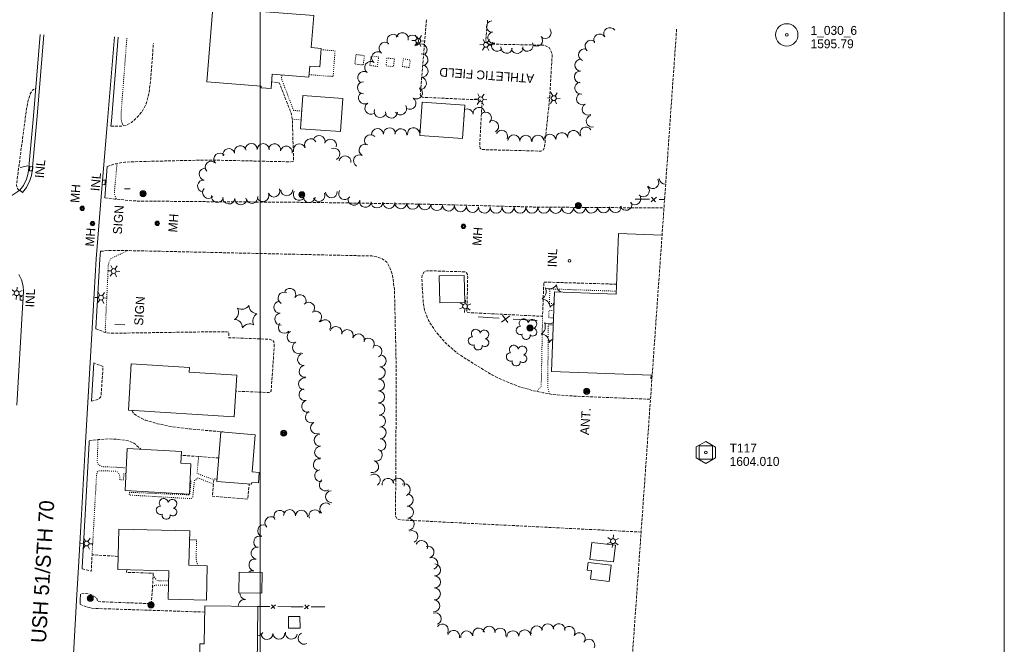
# Model space of a CAD drawing. Header units: feet. Extents: x 386655 to 388500, y 98988 to 100500.
# Tile 5 of 6: x 387838 to 388500, y 99576 to 99996. Entities that reach past the tile are written whole.
import ezdxf
from ezdxf.enums import TextEntityAlignment as Align

# ---------------------------------------------------------------- set-up
doc = ezdxf.new("R2010")
doc.units = ezdxf.units.FT
doc.header["$MEASUREMENT"] = 0
doc.linetypes.add('DGN Style 3', pattern=[2.743664, 1.95976, -0.783904])
doc.linetypes.add('DGN Style 5', pattern=[1.371832, 0.587928, -0.783904])
for name, color, linetype, lineweight in [('E_BMGRD', 73, 'Egr', 0), ('E_DRN_Grate', 151, 'Continuous', 0), ('E_DWY', 73, 'DGN Style 3', 0), ('E_LAND_Vegetation', 21, 'Continuous', 0), ('E_MAP_Control', 151, 'Continuous', 0), ('E_MAP_GridLines', 151, 'Continuous', 0), ('E_MAP_Limits', 21, 'DGN Style 3', 0), ('E_MAP_PassPoints', 161, 'Continuous', 0), ('E_MISCPROP', 40, 'Continuous', 0), ('E_MISCPROP_HvyLine', 241, 'Continuous', 13), ('E_MISCPROP_Railing', 40, 'Continuous', 0), ('E_PATH_Sidewalk', 73, 'DGN Style 5', 0), ('E_RDWY', 21, 'Continuous', 13), ('E_RDWY_Name', 21, 'Continuous', 0)]:
    doc.layers.add(name, color=color, linetype=linetype, lineweight=lineweight)
doc.styles.add('Style-IGR_FONT_0', font='IGR_FONT_0.shx')
doc.linetypes.add('Egr', pattern='A,0.1,[13,dgnlstyle-ewdotudls.shx,S=0.0004,R=0,X=0,Y=0],0.1', length=0.2)

# ---------------------------------------------------------------- blocks, each defined once
blk = doc.blocks.new('TP')
at = {"layer": 'E_MAP_Control', "color": 161, "linetype": 'Continuous', "lineweight": 0, "flags": 128}
for points in [[(-6.41, 3.76), (-6.41, -3.63), (0.05, -7.35), (6.44, -3.69), (6.44, 3.64), (-0.08, 7.36)], [(-4.5, -4.5), (-4.5, 4.5), (4.5, 4.5), (4.5, -4.5)]]:
    blk.add_lwpolyline(points, close=True, dxfattribs=at)
at = {"layer": 'E_MAP_Control', "color": 161, "linetype": 'Continuous', "lineweight": 0}
blk.add_circle((0, 0), 0.871, dxfattribs=at)
blk = doc.blocks.new('PP')
at = {"layer": 'E_MAP_PassPoints', "color": 40, "linetype": 'Continuous', "lineweight": 0}
for radius in [7.5, 0.96]:
    blk.add_circle((0, 0), radius, dxfattribs=at)
blk = doc.blocks.new('ATHFLD')
at = {"layer": 'E_BMGRD', "color": 51, "linetype": 'Continuous', "lineweight": 0, "style": 'Style-IGR_FONT_0'}
blk.add_text('ATHLETIC FIELD', height=6, rotation=359.99988, dxfattribs=at).set_placement((38.4, 3.88), align=Align.TOP_CENTER)
blk = doc.blocks.new('INLT')
at = {"layer": 'E_MISCPROP_Railing', "color": 40, "linetype": 'Continuous', "lineweight": 0, "flags": 128}
blk.add_lwpolyline([(3, -2), (3, 0), (0, 0), (0, -2), (3, -2)], dxfattribs=at)
blk = doc.blocks.new('INL_1')
at = {"layer": 'E_MISCPROP_Railing', "color": 40, "linetype": 'Continuous', "lineweight": 0, "style": 'Style-IGR_FONT_0'}
blk.add_text('INL', height=6, rotation=359.99989, dxfattribs=at).set_placement((-5.79, -2.75))
blk = doc.blocks.new('INL_2')
at = {"layer": 'E_MISCPROP_Railing', "color": 40, "linetype": 'Continuous', "lineweight": 0, "style": 'Style-IGR_FONT_0'}
blk.add_text('INL', height=6, rotation=359.99991, dxfattribs=at).set_placement((-5.79, -2.75))
blk = doc.blocks.new('INL_3')
at = {"layer": 'E_MISCPROP_Railing', "color": 40, "linetype": 'Continuous', "lineweight": 0, "style": 'Style-IGR_FONT_0'}
blk.add_text('INL', height=6, rotation=359.99993, dxfattribs=at).set_placement((-5.79, -2.75))
blk = doc.blocks.new('MHO')
at = {"layer": 'E_DRN_Grate', "color": 20, "linetype": 'Continuous', "lineweight": 0}
for centre, radius in [((0.04, -0.06), 1.5), ((0.04, -0.06), 1.22), ((0.04, -0.07), 0.968), ((0.01, -0.08), 0.605)]:
    blk.add_circle(centre, radius, dxfattribs=at)
blk = doc.blocks.new('MHO_1')
at = {"layer": 'E_DRN_Grate', "color": 20, "linetype": 'Continuous', "lineweight": 0}
for centre, radius in [((0.04, -0.06), 1.5), ((0.04, -0.06), 1.22), ((0.04, -0.07), 0.968), ((0.01, -0.08), 0.605)]:
    blk.add_circle(centre, radius, dxfattribs=at)
blk = doc.blocks.new('MHO_2')
at = {"layer": 'E_DRN_Grate', "color": 20, "linetype": 'Continuous', "lineweight": 0}
for centre, radius in [((0.04, -0.06), 1.5), ((0.04, -0.06), 1.22), ((0.04, -0.07), 0.968), ((0.01, -0.08), 0.605)]:
    blk.add_circle(centre, radius, dxfattribs=at)
blk = doc.blocks.new('MHT')
at = {"layer": 'E_DRN_Grate', "color": 20, "linetype": 'Continuous', "lineweight": 0, "style": 'Style-IGR_FONT_0'}
blk.add_text('MH', height=6, rotation=359.99997, dxfattribs=at).set_placement((-0.35, -3.06), align=Align.CENTER)
blk = doc.blocks.new('MHO_3')
at = {"layer": 'E_DRN_Grate', "color": 20, "linetype": 'Continuous', "lineweight": 0}
for centre, radius in [((0.04, -0.06), 1.5), ((0.04, -0.06), 1.22), ((0.04, -0.07), 0.968), ((0.01, -0.08), 0.605)]:
    blk.add_circle(centre, radius, dxfattribs=at)
blk = doc.blocks.new('MHT_1')
at = {"layer": 'E_DRN_Grate', "color": 20, "linetype": 'Continuous', "lineweight": 0, "style": 'Style-IGR_FONT_0'}
blk.add_text('MH', height=6, rotation=0.00005, dxfattribs=at).set_placement((-0.35, -3.06), align=Align.CENTER)
blk = doc.blocks.new('POLE')
at = {"layer": 'E_MISCPROP', "color": 20, "linetype": 'Continuous', "lineweight": 0}
for radius in [2.02, 1.51, 1.01, 0.504]:
    blk.add_circle((0.03, -0.09), radius, dxfattribs=at)
blk = doc.blocks.new('LTP')
at = {"layer": 'E_MISCPROP', "color": 20, "linetype": 'Continuous', "lineweight": 0}
for p, q in [((-1.61, 0.09), (-4.22, 0.17)), ((-0.78, 1.46), (-1.98, 3.76)), ((0.86, 1.37), (2.22, 3.6)), ((1.66, 0), (4.18, -0.07)), ((-0.86, -1.4), (-2.22, -3.59)), ((0.78, -1.44), (2.02, -3.62))]:
    blk.add_line(p, q, dxfattribs=at)
blk.add_arc((0.02, 0.01), 1.64, 0, 360, dxfattribs=at)
blk = doc.blocks.new('ANT')
at = {"layer": 'E_MISCPROP', "color": 20, "linetype": 'Continuous', "lineweight": 0, "style": 'Style-IGR_FONT_0'}
blk.add_text('ANT.', height=6, rotation=0.00005, dxfattribs=at).set_placement((0, 0.95), align=Align.MIDDLE_LEFT)
blk = doc.blocks.new('LTP_1')
at = {"layer": 'E_MISCPROP', "color": 20, "linetype": 'Continuous', "lineweight": 0}
for p, q in [((-1.61, 0.09), (-4.22, 0.17)), ((-0.78, 1.46), (-1.98, 3.76)), ((0.86, 1.37), (2.22, 3.6)), ((1.66, 0), (4.18, -0.07)), ((-0.86, -1.4), (-2.22, -3.59)), ((0.78, -1.44), (2.02, -3.62))]:
    blk.add_line(p, q, dxfattribs=at)
blk.add_arc((0.02, 0.01), 1.64, 0, 360, dxfattribs=at)
blk = doc.blocks.new('POLE_1')
at = {"layer": 'E_MISCPROP', "color": 20, "linetype": 'Continuous', "lineweight": 0}
for radius in [2.02, 1.51, 1.01, 0.504]:
    blk.add_circle((0.03, -0.09), radius, dxfattribs=at)
blk = doc.blocks.new('LTP_2')
at = {"layer": 'E_MISCPROP', "color": 20, "linetype": 'Continuous', "lineweight": 0}
for p, q in [((-1.63, 0.07), (-4.24, 0.14)), ((-0.8, 1.43), (-2, 3.73)), ((0.9, 1.42), (2.27, 3.65)), ((-0.88, -1.42), (-2.24, -3.61)), ((0.76, -1.47), (2, -3.65)), ((1.64, -0.02), (4.16, -0.09))]:
    blk.add_line(p, q, dxfattribs=at)
blk.add_circle((0, 0), 1.64, dxfattribs=at)
blk = doc.blocks.new('TREE')
at = {"layer": 'E_LAND_Vegetation', "color": 93, "linetype": 'Continuous', "lineweight": 0}
for centre, radius, start, end in [((-1.47, 4.28), 2.78, 1.39455, 209.16754), ((-4.47, 0.2), 2.78, 78.07156, 279.0826), ((3.57, 2.42), 2.97, 278.42365, 139.65754), ((-2.01, -4.2), 2.61, 140.7797, 358.71231), ((3.46, -3.43), 2.97, 196.07447, 79.04774)]:
    blk.add_arc(centre, radius, start, end, dxfattribs=at)
blk = doc.blocks.new('PINEL')
at = {"layer": 'E_LAND_Vegetation', "color": 93, "linetype": 'Continuous', "lineweight": 0}
for centre, start, end in [((-8.14, 7.32), 275.21131, 0.97623), ((2.26, 10.71), 215.21132, 300.97623), ((-10.4, -3.39), 335.21131, 60.97623), ((10.41, 3.41), 155.21133, 240.97624), ((-2.25, -10.7), 35.21132, 120.97623), ((8.15, -7.3), 95.21133, 180.97624)]:
    blk.add_arc(centre, 5.72, start, end, dxfattribs=at)
blk = doc.blocks.new('SIGN')
at = {"layer": 'E_MISCPROP', "color": 20, "linetype": 'Continuous', "lineweight": 0, "style": 'Style-IGR_FONT_0'}
blk.add_text('SIGN', height=6, rotation=0.00004, dxfattribs=at).set_placement((-9.61, -0.01), align=Align.MIDDLE_LEFT)

msp = doc.modelspace()

# ---------------------------------------------------------------- linework, layer by layer
at = {"layer": 'E_DWY', "color": 51, "linetype": 'DGN Style 3', "lineweight": 0, "flags": 128}
for points in [[(388111.69, 99995.76), (388107.55, 99946.04), (388107.69, 99944.45), (388109.06, 99943.69), (388146.34, 99942.01), (388147.97, 99941.71), (388149.06, 99940.78), (388147.44, 99911.51), (388147.75, 99909.5), (388148.99, 99908.58), (388188.55, 99907.53), (388190.37, 99908.41), (388191.07, 99910.5), (388194.46, 99943.12)], [(388194.46, 99943.12), (388196.19, 99972.83), (388194.39, 99976.91), (388190.9, 99978.65), (388153.4, 99979.45), (388151.86, 99980.48), (388151.58, 99982.06), (388152.79, 99995.42)], [(387899.63, 99924.4), (387906.5, 99924.32), (387909.8, 99924.82), (387913.36, 99926.67), (387916.61, 99929.62), (387920.54, 99934.11), (387923.3, 99939.32), (387925.29, 99946.54), (387926.42, 99956.14), (387928.2, 99980.13)], [(387897.23, 99897.16), (387902.75, 99899.04), (387908.9, 99900.15), (387920.01, 99900.56), (387935.8, 99900.92), (387948.1, 99901.21), (387962.78, 99901.54), (387973.27, 99901.38), (388020.52, 99900.36), (388022.06, 99900.64), (388022.38, 99901.26), (388021.56, 99928.75), (388020.96, 99932.41), (388012.81, 99953.42), (388007.66, 99953.99)], [(387837.97, 99880.98), (387836.76, 99882.43), (387836.23, 99884.35), (387836.4, 99886.69), (387842.73, 99934.56), (387843.89, 99940.77), (387845.48, 99946.08), (387846.89, 99948.45), (387849.08, 99949.88)], [(387895.47, 99876.19), (387902.3, 99875.37), (387915.37, 99874.06), (387966.09, 99873.57), (388033.57, 99873.1), (388110.06, 99871.93), (388184.94, 99869.97), (388271.3, 99869.34)], [(388255.94, 99651.71), (388094.31, 99659.87), (388092.91, 99660.04), (388091.68, 99660.81), (388090.9, 99662.28), (388091.43, 99759.47), (388090.17, 99814.63), (388088.85, 99824.21), (388087.13, 99829.16), (388085, 99832.92), (388081.88, 99835.28), (388078.27, 99836.65), (388075.03, 99837.11), (387962.97, 99839.6), (387912.04, 99840.72), (387902.71, 99840.81), (387897.19, 99840.72), (387892.69, 99840.27)], [(388239.4, 99818.16), (388190.54, 99819.61), (388189.7, 99796.6), (388138.87, 99799.12), (388139.38, 99822.68), (388139.35, 99824.72), (388138.67, 99825.9), (388137.75, 99826.48), (388112.05, 99827.24), (388110.22, 99826.43), (388108.86, 99824.43), (388108.56, 99822), (388109.48, 99806.56), (388110.53, 99800.17), (388113.1, 99793.83), (388117.79, 99786.5), (388124.72, 99778.49), (388132.26, 99771.91), (388142.58, 99765.28), (388156.08, 99757.08), (388165.33, 99752.76), (388175.26, 99748.93), (388183.76, 99746.58), (388190.2, 99745.3), (388196.86, 99744.04)], [(387889.42, 99788.22), (387896.35, 99785.52), (387900.74, 99785.23), (387954.63, 99786.03), (387977.62, 99786.28), (387978.52, 99786.06), (387978.99, 99785.59), (387978.91, 99782.24), (388005.87, 99781.21), (388008.1, 99780.6), (388009.21, 99779.53), (388009.43, 99776.93), (388007.31, 99746.53), (388006.73, 99745.68), (388006.1, 99745.41), (387983.51, 99746.35)], [(387886.59, 99739.64), (387891.41, 99740.98), (387892.53, 99742.31), (387893.03, 99743.3), (387894.37, 99763), (387888.08, 99765.26)], [(388196.86, 99744.04), (388209.76, 99743.08), (388262.23, 99740.91)], [(387913.93, 99733.32), (387914.36, 99732.12), (387915.25, 99731.1), (387916.95, 99729.86), (387918.86, 99728.78), (387922.74, 99726.85), (387931.02, 99724.48), (387940.44, 99722.5), (387952.8, 99720.92), (387975.18, 99718.93), (387975.17, 99718.81)], [(387885.04, 99712.96), (387891.06, 99713.78), (387897.72, 99714.34), (387904.38, 99713.95), (387911.15, 99713.06), (387915.07, 99711.5), (387919.84, 99707.29)], [(387972.09, 99701.46), (387946.82, 99703.27)], [(387970.92, 99687.33), (387968.85, 99687.52), (387967.8, 99675.71), (387991.55, 99673.84), (387992.62, 99683.92)], [(387880.29, 99626.96), (387886.44, 99625.5), (387886.98, 99636.47), (387904.46, 99635.32)], [(387910.28, 99626.33), (387910.18, 99624.65), (387928.14, 99624.04), (387926.86, 99603.61), (387890.78, 99604.96), (387890.17, 99607.02), (387889.22, 99607.96), (387887.68, 99608.93), (387886.15, 99609.82), (387884.88, 99610.15), (387883.03, 99610.5), (387881.65, 99610.53), (387879.3, 99610.03)], [(387878.91, 99603.38), (387881.26, 99602.13), (387884.17, 99601.28), (387886.86, 99600.48), (387962.67, 99597.95)]]:
    msp.add_lwpolyline(points, dxfattribs=at)
at = {"layer": 'E_LAND_Vegetation', "color": 93, "linetype": 'Continuous', "lineweight": 0}
for centre, radius, start, end in [((388155.84, 99991.22), 3.87, 94.79193, 274.77661), ((388089.31, 99981.95), 4.09, 37.06613, 217.05081), ((388095.36, 99983.02), 4.09, 345.43225, 165.41693), ((388102.21, 99981.36), 4.09, 314.94877, 134.93344), ((388156.82, 99983.76), 3.87, 100.5023, 280.48697), ((388185.88, 99981.84), 3.87, 221.86514, 41.84982), ((388191.64, 99987), 3.87, 221.86514, 41.84982), ((388228.02, 99982.21), 3.99, 30.73997, 210.72465), ((388234.84, 99986.51), 3.99, 33.18125, 213.16592), ((388083.96, 99976.61), 4.09, 51.87696, 231.86163), ((388107.98, 99975.57), 4.09, 314.94877, 134.93344), ((388159.15, 99978.49), 3.87, 143.6046, 323.58928), ((388165.53, 99977.11), 3.87, 173.26054, 353.24521), ((388172.65, 99977), 3.87, 188.77842, 8.7631), ((388179.5, 99978.45), 3.87, 207.62894, 27.61362), ((388222.25, 99978.03), 3.99, 51.63818, 231.62286), ((388078.91, 99970.18), 4.09, 51.87696, 231.86163), ((388108.57, 99968.83), 4.09, 276.70262, 96.6873), ((388217.87, 99972.26), 3.99, 70.82977, 250.81445), ((388074.22, 99963.69), 4.09, 56.27364, 236.25832), ((388108.74, 99961.26), 4.09, 262.17317, 82.15784), ((388215.46, 99965.29), 3.99, 87.19704, 267.18172), ((388069.68, 99956.9), 4.09, 56.27364, 236.25832), ((388215.07, 99957.32), 3.99, 87.19704, 267.18172), ((388069.45, 99950.1), 4.09, 90.2581, 270.24278), ((388107.63, 99953.16), 4.09, 262.17317, 82.15784), ((388215.36, 99949.82), 3.99, 99.19179, 279.17647), ((388070.07, 99943.31), 4.09, 121.8617, 301.84638), ((388104.91, 99946.61), 4.09, 237.73416, 57.71883), ((388216.47, 99942.64), 3.99, 118.75593, 298.74061), ((388074.39, 99936.37), 4.09, 121.8617, 301.84638), ((388094.34, 99935.97), 4.09, 212.20049, 32.18517), ((388100.55, 99939.7), 4.09, 237.73416, 57.71883), ((388220.31, 99935.64), 3.99, 118.75593, 298.74061), ((388080.63, 99934.14), 4.09, 160.98606, 340.97073), ((388088.15, 99933.77), 4.09, 177.95123, 357.93591), ((388139.06, 99931.94), 3.99, 7.08547, 117.43947), ((388146.98, 99932.92), 3.99, 7.08547, 187.07015), ((388151.38, 99929.75), 3.99, 313.12502, 133.1097), ((388223.03, 99927.64), 3.99, 104.47715, 284.46183), ((388134.04, 99927.4), 3.99, 40.81698, 44.90451), ((388156.15, 99924.07), 3.99, 298.94011, 118.92479), ((388039.51, 99914.07), 4.01, 342.07861, 162.06329), ((388074.07, 99914.51), 4.01, 44.40298, 224.38766), ((388078.83, 99918.7), 4.01, 3.62223, 183.60691), ((388086.83, 99919.2), 4.01, 3.62223, 183.60691), ((388094.49, 99918.62), 4.01, 354.48686, 174.47154), ((388102.96, 99919.23), 4.01, 9.19179, 189.17647), ((388110.92, 99920.58), 4.01, 145.39964, 190.68152), ((388162.26, 99917.59), 3.99, 334.89349, 154.87816), ((388170.41, 99914.48), 3.99, 357.88089, 177.86557), ((388178.38, 99914.18), 3.99, 357.88089, 177.86557), ((388186.6, 99914.25), 3.99, 4.791, 184.77568), ((388194.55, 99914.92), 3.99, 4.791, 184.77568), ((388202.65, 99916), 3.99, 10.16834, 190.15302), ((388210.5, 99917.4), 3.99, 10.16834, 190.15302), ((388218.83, 99919.74), 3.99, 31.36086, 211.34554), ((387993.96, 99908.73), 4.01, 358.93681, 178.92148), ((388001.98, 99908.58), 4.01, 358.93681, 178.92148), ((388009.64, 99908.41), 4.01, 349.33529, 169.31997), ((388026.25, 99908.48), 4.01, 18.11243, 198.09711), ((388033.84, 99911.88), 4.01, 26.78447, 206.76914), ((388047.14, 99911.6), 4.01, 342.07861, 162.06329), ((388070.39, 99908.18), 4.01, 62.19822, 242.1829), ((387972.89, 99902.21), 4.01, 42.48729, 222.47197), ((387978.88, 99905.26), 4.01, 13.7305, 193.71517), ((387986.67, 99907.17), 4.01, 13.7305, 193.71517), ((388017.52, 99906.92), 4.01, 349.33529, 169.31997), ((388049.56, 99905.61), 4.01, 296.20485, 116.18953), ((388066.65, 99901.08), 4.01, 62.19822, 242.1829), ((387966.97, 99896.8), 4.01, 42.48729, 222.47197), ((388056.94, 99900.37), 4.01, 351.8015, 171.78617), ((387962.92, 99892.04), 4.01, 82.69499, 262.67967), ((387961.9, 99884.09), 4.01, 82.69499, 262.67967), ((388263.81, 99886.39), 4.01, 215.4892, 35.47388), ((388272.13, 99889.39), 4.01, 184.79241, 274.33924), ((387965.22, 99879.82), 4.01, 138.00416, 317.98883), ((388001.74, 99877.66), 4.01, 202.4916, 22.47628), ((388009.15, 99880.73), 4.01, 202.4916, 22.47628), ((388017.82, 99881.59), 4.01, 180.89571, 0.88039), ((388026.18, 99878.44), 4.01, 145.86576, 325.85043), ((388039.48, 99877.7), 4.01, 204.65114, 24.63581), ((388047.78, 99880.18), 4.01, 183.35483, 3.33951), ((388056.66, 99878.95), 4.01, 148.67832, 328.66299), ((388257.47, 99880.9), 4.01, 226.4307, 46.41538), ((387971.12, 99877.06), 4.01, 170.75498, 350.73966), ((387978.89, 99876.06), 4.01, 175.49822, 355.4829), ((387986.89, 99875.43), 4.01, 175.49822, 355.4829), ((387994.37, 99876.43), 4.01, 188.15948, 8.14416), ((388032.84, 99877.06), 4.01, 174.5876, 354.57228), ((388062.88, 99875.27), 4.01, 169.53289, 349.51757), ((388070.77, 99873.81), 4.01, 169.53289, 349.51757), ((388078.46, 99873.39), 4.01, 177.81189, 357.79656), ((388086.48, 99873.08), 4.01, 177.81189, 357.79656), ((388094.49, 99872.77), 4.01, 177.81189, 357.79656), ((388102.51, 99872.46), 4.01, 177.81189, 357.79656), ((388110.55, 99872.06), 4.01, 177.03857, 357.02324), ((388118.56, 99871.64), 4.01, 177.03857, 357.02324), ((388245.78, 99871.78), 4.01, 198.82895, 18.81363), ((388251.79, 99875.57), 4.01, 220.32825, 40.31293), ((388126.57, 99871.22), 4.01, 177.03857, 357.02324), ((388134.57, 99870.81), 4.01, 177.03857, 357.02324), ((388142.58, 99870.39), 4.01, 177.03857, 357.02324), ((388150.59, 99869.98), 4.01, 177.03857, 357.02324), ((388158.49, 99869.83), 4.01, 180.18016, 0.16483), ((388166.51, 99869.86), 4.01, 180.18016, 0.16483), ((388174.54, 99869.88), 4.01, 180.18016, 0.16483), ((388182.58, 99869.88), 4.01, 179.55904, 359.54372), ((388190.6, 99869.82), 4.01, 179.55904, 359.54372), ((388198.62, 99869.75), 4.01, 179.55904, 359.54372), ((388206.64, 99869.69), 4.01, 179.55904, 359.54372), ((388214.6, 99869.79), 4.01, 181.01951, 1.00418), ((388222.62, 99869.93), 4.01, 181.01951, 1.00418), ((388230.63, 99870.09), 4.01, 181.32621, 1.31088), ((388238.65, 99870.27), 4.01, 181.32621, 1.31088), ((388015.96, 99808.86), 4.02, 62.68418, 242.66886), ((388019.89, 99811.27), 4.02, 329.14845, 149.13313), ((388186.37, 99813.15), 5.72, 301.20358, 26.96849), ((388194.23, 99820.76), 5.72, 241.20359, 326.9685), ((388204.75, 99817.76), 5.72, 181.20359, 237.45108), ((388013.15, 99802.72), 4.02, 94.79181, 274.77648), ((388026.79, 99807.15), 4.02, 329.14845, 149.13313), ((388032.5, 99802.09), 4.02, 317.86584, 137.85052), ((388189.03, 99802.54), 5.72, 1.20358, 86.96849), ((388037.2, 99796.1), 4.02, 306.69928, 126.68396), ((388199.56, 99799.54), 5.72, 112.95126, 146.96849), ((388013.82, 99794.71), 4.02, 94.79181, 274.77648), ((388043.39, 99790.29), 4.02, 319.79042, 139.77509), ((388193.73, 99797.23), 5.72, 241.20359, 303.28551), ((388016.16, 99789.23), 4.02, 137.59398, 317.57865), ((388022.11, 99782.84), 4.02, 116.41442, 296.39909), ((388050.88, 99785.73), 4.02, 344.4965, 164.48118), ((388058.46, 99783.62), 4.02, 339.64841, 159.63309), ((388185.87, 99789.61), 5.72, 301.20358, 26.96849), ((388025.69, 99775.63), 4.02, 116.41442, 296.39909), ((388066, 99780.82), 4.02, 339.64841, 159.63309), ((388072.58, 99777.97), 4.02, 317.81629, 137.80097), ((388188.53, 99779), 5.72, 1.20358, 86.96849), ((388199.05, 99776), 5.72, 116.99266, 146.96849), ((388077.74, 99772.98), 4.02, 295.69224, 115.67692), ((388029.06, 99767.65), 4.02, 97.80576, 277.79044), ((388080.51, 99766.67), 4.02, 266.53216, 86.51684), ((388030.15, 99759.68), 4.02, 97.80576, 277.79044), ((388080.02, 99758.69), 4.02, 265.15288, 85.13756), ((388029.76, 99751.21), 4.02, 85.44129, 265.42597), ((388079.44, 99750.47), 4.02, 270.47613, 90.46081), ((388030.05, 99743.91), 4.02, 102.99501, 282.97969), ((388079.5, 99742.43), 4.02, 270.47613, 90.46081), ((388031.86, 99736.07), 4.02, 102.99501, 282.97969), ((388079.71, 99734.28), 4.02, 273.42929, 93.41397), ((388034.35, 99728.97), 4.02, 115.89578, 295.88045), ((388080.19, 99726.25), 4.02, 273.42929, 93.41397), ((388037.86, 99721.74), 4.02, 115.89578, 295.88045), ((388080.56, 99718.37), 4.02, 269.23829, 89.22297), ((388040.26, 99713.33), 4.02, 92.18853, 272.17321), ((388080.45, 99710.33), 4.02, 269.23829, 89.22297), ((388040.57, 99705.29), 4.02, 92.18853, 272.17321), ((388077.99, 99703.4), 4.02, 250.53276, 70.51743), ((388039.7, 99696.97), 4.02, 83.10961, 263.09429), ((388040.6, 99689.54), 4.02, 97.92569, 277.91037), ((388075.52, 99695.63), 4.02, 253.45659, 73.44126), ((388043.66, 99683.39), 4.02, 124.86344, 304.84812), ((388076.65, 99686.63), 4.02, 303.84427, 123.82894), ((388085.84, 99683.72), 4.02, 7.22315, 187.20783), ((388092.82, 99683.81), 4.02, 342.08652, 162.0712), ((388096.82, 99680.08), 4.02, 291.41124, 111.39591), ((388047.94, 99675.45), 4.02, 92.93677, 272.92145), ((388098.78, 99673.12), 4.02, 271.69616, 91.68084), ((388019.73, 99662.75), 4.02, 358.16099, 178.14566), ((388036.61, 99662.66), 4.02, 25.60015, 205.58483), ((388044.01, 99667.25), 4.02, 46.784, 226.76868), ((388099.03, 99665.02), 4.02, 273.38231, 93.36699), ((388007.1, 99658.02), 4.02, 48.57539, 228.56007), ((388013.18, 99662.27), 4.02, 32.59086, 212.57553), ((388027.65, 99662.37), 4.02, 355.03959, 175.02427), ((388099.5, 99656.99), 4.02, 273.38231, 93.36699), ((388002.3, 99652.62), 4.02, 70.52769, 250.51237), ((387999.62, 99645.03), 4.02, 70.52769, 250.51237), ((388101.83, 99648.68), 4.02, 292.14746, 112.13214), ((387997.88, 99637.53), 4.02, 79.41682, 259.4015), ((388108.52, 99641.99), 4.02, 336.97105, 156.95573), ((388112.73, 99638.24), 4.02, 288.58497, 108.56965), ((387996.38, 99629.61), 4.02, 78.92138, 258.90606), ((388115.29, 99630.61), 4.02, 288.58497, 108.56965), ((388117.19, 99626.23), 4.02, 269.45597, 89.44064), ((387994.83, 99621.72), 4.02, 78.92138, 132.33358), ((388117.12, 99618.19), 4.02, 269.45597, 89.44064), ((388117.04, 99610.14), 4.02, 269.45597, 89.44064), ((387990.59, 99610.79), 4.41, 178.24448, 263.58226), ((387989.6, 99602.03), 4.41, 83.59759, 180.74532), ((388116.61, 99602.24), 4.02, 265.93391, 85.91858), ((388117.65, 99593.5), 4.02, 292.40742, 112.3921), ((388122.34, 99585.91), 4.02, 323.41739, 143.40207), ((388146.77, 99583.23), 4.02, 17.31682, 197.30149), ((388153.85, 99584.39), 4.02, 356.94003, 176.92471), ((388161.12, 99583.17), 4.02, 340.64833, 160.63301), ((388185.89, 99584.72), 4.02, 20.18661, 200.17128), ((388193.24, 99585.99), 4.02, 5.50186, 185.48654), ((388200.7, 99586.14), 4.02, 351.22098, 171.20566), ((388207.53, 99584.3), 4.02, 328.24754, 148.23222), ((387998.11, 99586.02), 4, 270.22664, 334.07601), ((388004.53, 99583.55), 4, 180.81933, 0.80401), ((388012.53, 99583.66), 4, 180.81933, 0.80401), ((388020.88, 99583.78), 4, 170.04698, 350.03165), ((388029.52, 99580.32), 4, 117.98835, 297.97303), ((388129.94, 99581.65), 4.02, 345.22129, 165.20597), ((388138.69, 99581.29), 4.02, 9.63613, 189.62081), ((388169.7, 99581.44), 4.02, 4.10441, 184.08909), ((388177.72, 99582.02), 4.02, 4.10441, 184.08909), ((388214.37, 99580.06), 4.02, 328.24754, 148.23222), ((388220.88, 99575.77), 4, 331.69481, 151.67949)]:
    msp.add_arc(centre, radius, start, end, dxfattribs=at)
at = {"layer": 'E_MAP_GridLines', "color": 161, "linetype": 'Continuous', "lineweight": 0}
for p, q in [((388000, 99000), (388000, 100500)), ((388500, 99000), (388500, 100500))]:
    msp.add_line(p, q, dxfattribs=at)
at = {"layer": 'E_MAP_Limits', "color": 73, "linetype": 'DGN Style 3', "lineweight": 0, "flags": 128}
msp.add_lwpolyline([(388218.87, 99265.79), (388249.68, 99563.1), (388279.8, 99989.74)], dxfattribs=at)
at = {"layer": 'E_MISCPROP', "color": 20, "linetype": 'Continuous', "lineweight": 0}
for p, q in [((387838.64, 99896.45), (387843.77, 99897.57)), ((387912.64, 99882.11), (387908.67, 99882.27)), ((387902.25, 99791.11), (387909.09, 99790.9))]:
    msp.add_line(p, q, dxfattribs=at)
at = {"layer": 'E_MISCPROP_HvyLine', "color": 241, "linetype": 'Continuous', "lineweight": 13, "flags": 128}
for points in [[(387968.03, 100003.87), (387964.12, 99954.02), (387964.12, 99954.02), (387964.12, 99954.02), (388000.6, 99951.16), (388000.6, 99951.16), (388000.52, 99950.13), (388000.52, 99950.13), (388007.32, 99949.6), (388008.06, 99959.13), (388008.06, 99959.13), (388032.74, 99957.19), (388032.74, 99957.19), (388033.33, 99964.67), (388033.33, 99964.67), (388033.33, 99964.67), (388039.95, 99964.15), (388040.92, 99976.57), (388034.26, 99977.09), (388034.26, 99977.09), (388034.26, 99977.09), (388035.94, 99998.54), (387968.03, 100003.87)], [(388055.42, 99942.95), (388028.68, 99944.79), (388028.68, 99944.79), (388027.15, 99922.47), (388027.15, 99922.47), (388053.88, 99920.63), (388053.88, 99920.63), (388053.88, 99920.63)], [(388108.79, 99940.42), (388137.42, 99938.52), (388137.42, 99938.52), (388135.94, 99916.13), (388135.94, 99916.13), (388107.3, 99918.03), (388107.3, 99918.03), (388107.3, 99918.03)], [(388120.3, 99823.79), (388120.64, 99805.61), (388120.64, 99805.61), (388120.64, 99805.61), (388137.44, 99805.93), (388137.44, 99805.93), (388137.1, 99824.1), (388120.3, 99823.79)], [(387982.45, 99729.09), (387982.45, 99729.09), (387911.37, 99733.48), (387913.3, 99764.74), (387913.3, 99764.74), (387952.49, 99762.32), (387952.49, 99762.32), (387952.49, 99762.32), (387952.49, 99762.32), (387952.29, 99759.05), (387984.18, 99757.08), (387984.18, 99757.08), (387984.18, 99757.08)], [(387973.54, 99718.95), (387973.54, 99718.95), (387970.78, 99685.73), (387970.78, 99685.73), (387994.14, 99683.79), (387994.14, 99683.79), (387994.24, 99685.08), (387994.24, 99685.08), (387998.77, 99684.7), (387999.35, 99691.66), (387999.35, 99691.66), (387994.51, 99692.06), (387994.51, 99692.06), (387996.58, 99717.04), (387996.58, 99717.04), (387973.54, 99718.95)], [(387910.61, 99707.78), (387946.96, 99705.87), (387946.96, 99705.87), (387946.96, 99705.87), (387946.54, 99697.97), (387946.54, 99697.97), (387953.41, 99697.61), (387953.41, 99697.61), (387952.34, 99677.25), (387909.12, 99679.51), (387909.12, 99679.51), (387910.61, 99707.78)], [(387904.23, 99626.49), (387904.23, 99626.49), (387904.94, 99653.71), (387904.94, 99653.71), (387952.6, 99652.47), (387952.6, 99652.47), (387952, 99629.36), (387952, 99629.36), (387964.39, 99629.03), (387963.78, 99605.88), (387963.78, 99605.88), (387938.13, 99606.54), (387938.62, 99625.59), (387938.62, 99625.59), (387938.62, 99625.59)], [(388221.52, 99633.27), (388221.52, 99633.27), (388237.48, 99631.59), (388237.48, 99631.59), (388238.67, 99642.95), (388222.72, 99644.62), (388222.72, 99644.62), (388221.52, 99633.27)], [(388221.89, 99619.97), (388221.89, 99619.97), (388234.55, 99618.54), (388234.55, 99618.54), (388235.78, 99629.43), (388235.78, 99629.43), (388220.26, 99631.18), (388220.26, 99631.18), (388219.69, 99626.17), (388222.55, 99625.85), (388222.55, 99625.85), (388222.55, 99625.85)], [(387985.79, 99624.79), (387985.56, 99610.94), (387985.56, 99610.94), (387985.56, 99610.94), (388001.11, 99610.69), (388001.11, 99610.69), (388001.33, 99624.54), (388001.33, 99624.54)], [(387997.41, 99521.85), (387997.41, 99521.85), (387998.36, 99601.81), (387998.36, 99601.81), (387962.72, 99602.24), (387962.41, 99576.58), (387962.41, 99576.58), (387962.41, 99576.58), (387959.34, 99576.61), (387959.34, 99576.61), (387958.7, 99522.31), (387997.41, 99521.85)], [(388019.02, 99594.95), (388019.02, 99594.95), (388026.66, 99595.01), (388026.72, 99587.21), (388026.72, 99587.21), (388019.08, 99587.16), (388019.02, 99594.95)]]:
    msp.add_lwpolyline(points, close=True, dxfattribs=at)
msp.add_lwpolyline([(388263.22, 99754.83), (388262.51, 99754.86), (388262.51, 99754.86), (388262.59, 99757), (388262.59, 99757), (388195.66, 99759.45), (388195.66, 99759.45), (388197.63, 99813.09), (388197.63, 99813.09), (388239.16, 99811.56), (388239.16, 99811.56), (388239.16, 99811.56), (388240.65, 99852.16), (388270.01, 99851.08)], dxfattribs=at)
at = {"layer": 'E_MISCPROP_Railing', "color": 40, "linetype": 'Continuous', "lineweight": 0}
for p, q in [((388262.67, 99873.49), (388266.35, 99876.58)), ((388262.9, 99876.64), (388265.56, 99873.5)), ((388162.07, 99792.69), (388167.75, 99796.85)), ((388162.7, 99797.28), (388166.3, 99792.43)), ((388007.32, 99600.32), (388010.35, 99602.91)), ((388007.49, 99602.93), (388009.72, 99600.35)), ((388029.82, 99600.1), (388032.85, 99602.68)), ((388029.98, 99602.71), (388032.22, 99600.13))]:
    msp.add_line(p, q, dxfattribs=at)
at = {"layer": 'E_MISCPROP_Railing', "color": 40, "linetype": 'Continuous', "lineweight": 0, "flags": 128}
for points in [[(388251.88, 99875.38), (388261.58, 99875.21)], [(388267.99, 99875.09), (388271.7, 99875.02)], [(388146.42, 99796.16), (388156.33, 99795.68), (388160.62, 99795.31)], [(388170.01, 99794.62), (388186.17, 99793.72)], [(387998.36, 99601.81), (388006.4, 99601.73)], [(388011.71, 99601.68), (388020.86, 99601.59)], [(388020.86, 99601.59), (388028.9, 99601.51)], [(388034.21, 99601.46), (388043.35, 99601.37)]]:
    msp.add_lwpolyline(points, dxfattribs=at)
at = {"layer": 'E_MISCPROP_Railing', "color": 40, "linetype": 'Continuous', "lineweight": 0}
msp.add_circle((388207.77, 99833.89), 0.944, dxfattribs=at)
at = {"layer": 'E_PATH_Sidewalk', "color": 51, "linetype": 'DGN Style 5', "lineweight": 0, "flags": 128}
for points in [[(387910.33, 99983.4), (387906.68, 99935.69), (387906.44, 99929.64), (387906.95, 99926.71), (387908.07, 99924.55)], [(388032.87, 99958.9), (388048.96, 99957.63), (388050.25, 99974.95), (388040.85, 99975.67)], [(388027.97, 99934.44), (388022.41, 99934.84), (388014.29, 99956.08), (388014.48, 99958.62)], [(388021.53, 99928.94), (388027.56, 99928.55)], [(387903.75, 99899.22), (387901.99, 99880.02), (387902.26, 99877.77), (387903.35, 99875.27)], [(387911.13, 99840.73), (387899.85, 99835.58), (387898.5, 99833.5), (387897.89, 99830.83), (387895.83, 99788.1), (387896.3, 99785.54)], [(388197.34, 99805.18), (388194.21, 99805.2), (388194.7, 99815), (388239.23, 99813.48)], [(388196.99, 99795.67), (388193.77, 99795.69), (388194.02, 99800.45), (388197.16, 99800.43)], [(388189.7, 99796.6), (388188.82, 99749.54), (388185.82, 99746.18)], [(388194.38, 99744.51), (388193.18, 99748.75), (388193.59, 99790.87), (388196.81, 99790.79)], [(387890.98, 99713.77), (387890.41, 99698.79), (387890.98, 99697.23), (387892.53, 99696.12), (387894.32, 99695.62), (387909.93, 99694.84)], [(387958.58, 99702.43), (387957.55, 99691.01), (387968.8, 99686.94)], [(387909.73, 99690.98), (387908.4, 99691.04), (387908.03, 99686.72), (387905.55, 99686.8), (387905.7, 99688.49), (387905.41, 99690.21), (387904.65, 99691.46), (387903.61, 99692.47), (387902.81, 99692.54), (387893.31, 99692.91), (387891.36, 99692.75), (387890.34, 99691.79), (387889.98, 99690.08), (387886.98, 99636.47)], [(387968.53, 99683.96), (387957.49, 99688.24), (387957.46, 99686.85), (387955.79, 99686.78), (387954.64, 99675.33), (387954.13, 99674.48), (387953.43, 99674.13), (387911.94, 99676.56), (387912.15, 99678.4), (387951.98, 99676.71), (387952.48, 99676.82), (387952.73, 99677.28), (387953.41, 99686.51), (387952.83, 99686.59)], [(387952.44, 99646.47), (387957.28, 99646.42), (387956.91, 99635.17), (387957.08, 99632.35), (387957.78, 99630), (387958.15, 99629.2)], [(387928.06, 99622.75), (387929.54, 99620.28), (387930.57, 99619.28), (387931.47, 99618.99), (387938.45, 99618.98)], [(387927.56, 99614.74), (387928.9, 99615.79), (387929.9, 99616.02), (387938.37, 99615.93)]]:
    msp.add_lwpolyline(points, dxfattribs=at)
for points in [[(388064.35, 99972.43), (388063.56, 99966.03), (388069.18, 99965.33), (388069.97, 99971.73)], [(388073.62, 99965.08), (388074.52, 99971.52), (388079.58, 99970.82), (388078.68, 99964.38)], [(388085.12, 99970.08), (388084.57, 99964.76), (388089.55, 99964.25), (388090.1, 99969.57)], [(388100.03, 99963.64), (388100.92, 99968.69), (388096.22, 99969.52), (388095.33, 99964.47)]]:
    msp.add_lwpolyline(points, close=True, dxfattribs=at)
at = {"layer": 'E_RDWY', "color": 21, "linetype": 'Continuous', "lineweight": 13, "flags": 128}
for points in [[(387838.35, 99881.34), (387840.79, 99884.51), (387842.84, 99888.71), (387843.85, 99891.76), (387844.34, 99894.33), (387847.55, 99931.18), (387852.02, 99985.77)], [(387838.35, 99881.34), (387840.33, 99879.81), (387842.93, 99883.19), (387845.16, 99887.76), (387846.28, 99891.13), (387846.82, 99894), (387850.04, 99930.96), (387854.51, 99985.57)], [(387902.11, 99984.26), (387897.43, 99927.91), (387893.66, 99885.2), (387889.8, 99835.25), (387886.93, 99788.54), (387882.47, 99711.83), (387879.56, 99659.5), (387877.86, 99628.12), (387876.56, 99606), (387874.16, 99565.33)], [(387904.6, 99984.06), (387899.92, 99927.69), (387899.63, 99924.4)], [(387897.23, 99897.16), (387896.16, 99885), (387895.47, 99876.19)], [(387468.1, 99862.66), (387497.2, 99862.82), (387527.56, 99862.87), (387566.97, 99862.89), (387603.02, 99863.37), (387638.67, 99863.95), (387657.36, 99864.03), (387688.72, 99865.3), (387722.82, 99866.1), (387764.62, 99867.81), (387788.77, 99868.52), (387812.82, 99871.41), (387825.08, 99874.23), (387832.34, 99877.24), (387838.43, 99881.28)], [(387892.69, 99840.27), (387892.29, 99835.08), (387889.43, 99788.4), (387889.42, 99788.22)], [(387836.36, 99736.91), (387840.33, 99802.27), (387840.83, 99813.29), (387840.63, 99816.85), (387839.49, 99821.05), (387837.86, 99824.7)], [(387888.08, 99765.26), (387886.59, 99739.64)], [(387885.04, 99712.96), (387884.97, 99711.69), (387882.05, 99659.36), (387880.35, 99627.98), (387880.29, 99626.96)], [(387879.3, 99610.03), (387879.06, 99605.85), (387878.91, 99603.38)]]:
    msp.add_lwpolyline(points, dxfattribs=at)

# ---------------------------------------------------------------- block references
at = {"layer": 'E_BMGRD', "color": 51, "linetype": 'Continuous', "lineweight": 0, "xscale": 1.000001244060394, "yscale": 1.000001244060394, "zscale": 1.000001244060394, "rotation": 175.9727409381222}
msp.add_blockref('ATHFLD', (388190.56, 99956.63), dxfattribs=at)
at = {"layer": 'E_DRN_Grate', "color": 20, "linetype": 'Continuous', "lineweight": 0}
for name, p, xscale, yscale, zscale, rotation in [('MHT_1', (387875.74, 99879.43), 0.9999991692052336, 0.9999991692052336, 0.9999991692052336, 85.72020525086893), ('MHO_3', (387880.32, 99869.11), 0.9999991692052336, 0.9999991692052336, 0.9999991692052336, 85.72020525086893), ('MHO_2', (387887.23, 99858.83), 1.000000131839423, 1.000000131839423, 1.000000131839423, 85.93582542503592), ('MHO_1', (387930.83, 99858.99), 0.9999982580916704, 0.9999982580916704, 0.9999982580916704, 178.353852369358), ('MHT', (387941.53, 99859.59), 1.000000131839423, 1.000000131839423, 1.000000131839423, 85.93582542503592), ('MHO', (388136.58, 99856.99), 1.000000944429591, 1.000000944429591, 1.000000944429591, 175.6024814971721), ('MHT', (387885.7, 99850.11), 1.000000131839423, 1.000000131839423, 1.000000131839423, 85.93582542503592), ('MHT', (388145.92, 99850.61), 1.000000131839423, 1.000000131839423, 1.000000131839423, 85.93582542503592)]:
    msp.add_blockref(name, p, dxfattribs=dict(at, xscale=xscale, yscale=yscale, zscale=zscale, rotation=rotation))
at = {"layer": 'E_LAND_Vegetation', "color": 93, "linetype": 'Continuous', "lineweight": 0, "xscale": 1.00000065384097, "yscale": 1.00000065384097, "zscale": 1.00000065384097, "rotation": 85.99226326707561}
for name, p in [('PINEL', (387990.23, 99796.42)), ('TREE', (388179.15, 99788.26)), ('TREE', (388146.96, 99781.21)), ('TREE', (388172.5, 99770.48)), ('TREE', (387937.27, 99667.5))]:
    msp.add_blockref(name, p, dxfattribs=at)
at = {"layer": 'E_MAP_Control', "color": 161, "linetype": 'Continuous', "lineweight": 0}
msp.add_blockref('TP', (388299.44, 99705.15), dxfattribs=at)
at = {"layer": 'E_MAP_PassPoints', "color": 40, "linetype": 'Continuous', "lineweight": 0}
msp.add_blockref('PP', (388353.81, 99985.63), dxfattribs=at)
at = {"layer": 'E_MISCPROP', "color": 20, "linetype": 'Continuous', "lineweight": 0}
for name, p, xscale, yscale, zscale, rotation in [('LTP', (388106.13, 99981.69), 0.9999978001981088, 0.9999978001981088, 0.9999978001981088, 178.4803656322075), ('LTP', (388151.66, 99978.95), 0.9999978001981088, 0.9999978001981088, 0.9999978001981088, 178.4803656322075), ('LTP', (388148.1, 99942.31), 0.9999978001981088, 0.9999978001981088, 0.9999978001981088, 178.4803656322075), ('LTP', (388197.25, 99943.15), 0.9999978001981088, 0.9999978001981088, 0.9999978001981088, 178.4803656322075), ('POLE', (387921.25, 99878.83), 0.9999978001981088, 0.9999978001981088, 0.9999978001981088, 178.4803656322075), ('POLE', (388027.99, 99878.15), 0.9999978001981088, 0.9999978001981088, 0.9999978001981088, 178.4803656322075), ('POLE', (388213.79, 99870.84), 0.9999978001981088, 0.9999978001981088, 0.9999978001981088, 178.4803656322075), ('SIGN', (387904.59, 99861.25), 1.000002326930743, 1.000002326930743, 1.000002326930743, 86.06795715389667), ('LTP', (387901.49, 99827), 0.9999978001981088, 0.9999978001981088, 0.9999978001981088, 178.4803656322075), ('LTP_1', (387836.33, 99812.1), 1.000001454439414, 1.000001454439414, 1.000001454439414, 86.23160739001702), ('LTP', (387893.01, 99809.11), 0.9999978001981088, 0.9999978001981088, 0.9999978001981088, 178.4803656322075), ('SIGN', (387918.82, 99800.02), 1.000002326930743, 1.000002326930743, 1.000002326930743, 86.06795715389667), ('LTP_2', (388137.63, 99803.31), 1.000001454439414, 1.000001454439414, 1.000001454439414, 86.23160739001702), ('POLE_1', (388181.12, 99788.73), 1.000001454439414, 1.000001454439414, 1.000001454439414, 86.23160739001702), ('POLE', (388219.43, 99746.06), 0.9999978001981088, 0.9999978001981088, 0.9999978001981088, 178.4803656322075), ('ANT', (388218.82, 99716.88), 1.000001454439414, 1.000001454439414, 1.000001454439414, 86.23160739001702), ('POLE', (388015.76, 99718.01), 0.9999978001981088, 0.9999978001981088, 0.9999978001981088, 178.4803656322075), ('LTP', (387883.3, 99644.01), 0.9999978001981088, 0.9999978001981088, 0.9999978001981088, 178.4803656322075), ('LTP_1', (388237.02, 99645.58), 1.000001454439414, 1.000001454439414, 1.000001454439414, 86.23160739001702), ('POLE', (387885.81, 99607.15), 0.9999978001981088, 0.9999978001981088, 0.9999978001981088, 178.4803656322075), ('POLE', (387926.6, 99602.63), 0.9999978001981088, 0.9999978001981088, 0.9999978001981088, 178.4803656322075)]:
    msp.add_blockref(name, p, dxfattribs=dict(at, xscale=xscale, yscale=yscale, zscale=zscale, rotation=rotation))
at = {"layer": 'E_MISCPROP_Railing', "color": 40, "linetype": 'Continuous', "lineweight": 0}
for name, p, xscale, yscale, zscale, rotation in [('INL_2', (387852.25, 99895.23), 0.9999998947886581, 0.9999998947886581, 0.9999998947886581, 85.02210031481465), ('INLT', (387847.1, 99897.23), 0.9999998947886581, 0.9999998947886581, 0.9999998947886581, 265.0221003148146), ('INL_1', (387889.69, 99886.49), 1.000000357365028, 1.000000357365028, 1.000000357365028, 84.96371640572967), ('INLT', (387893.66, 99885.16), 1.000000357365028, 1.000000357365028, 1.000000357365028, 84.96371640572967), ('INL_3', (388196.56, 99835.38), 1.000002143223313, 1.000002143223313, 1.000002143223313, 87.43916169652), ('INL_3', (387845.61, 99808.45), 1.000002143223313, 1.000002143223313, 1.000002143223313, 87.43916169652), ('INLT', (387840.7, 99810.42), 1.000002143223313, 1.000002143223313, 1.000002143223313, 267.43916169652)]:
    msp.add_blockref(name, p, dxfattribs=dict(at, xscale=xscale, yscale=yscale, zscale=zscale, rotation=rotation))

# ---------------------------------------------------------------- texts
at = {"layer": 'E_MAP_Control', "color": 161, "linetype": 'Continuous', "lineweight": 0, "style": 'Style-IGR_FONT_0'}
for s, p in [('T117', (388315.44, 99705.15)), ('1604.010', (388315.44, 99696.15))]:
    msp.add_text(s, height=6, dxfattribs=at).set_placement(p)
at = {"layer": 'E_MAP_PassPoints', "color": 40, "linetype": 'Continuous', "lineweight": 0, "style": 'Style-IGR_FONT_0'}
for s, p in [('1_030_6', (388369.81, 99985.63)), ('1595.79', (388369.81, 99976.63))]:
    msp.add_text(s, height=6, dxfattribs=at).set_placement(p)
at = {"layer": 'E_RDWY_Name', "color": 21, "linetype": 'Continuous', "lineweight": 0, "style": 'Style-IGR_FONT_0', "width": 0.999986}
msp.add_text('USH 51/STH 70', height=10, rotation=86.61116, dxfattribs=at).set_placement((387855.95, 99576.98))

doc.saveas('drawing.dxf')
